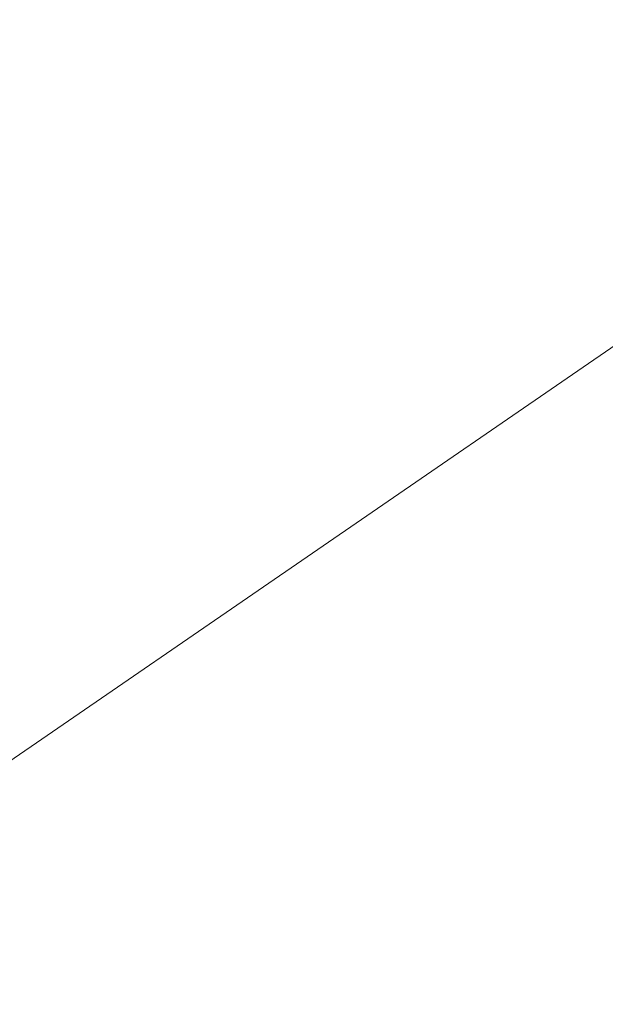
# Model space of a CAD drawing. Extents: x 140829 to 145054, y 448512 to 451778.
# Tile 28 of 152: x 141425 to 141709, y 449713 to 450190. Entities that reach past the tile are written whole.
import ezdxf
from ezdxf import colors
from ezdxf.entities.mleader import LeaderData, LeaderLine
from ezdxf.math import Vec2, Vec3

# ---------------------------------------------------------------- set-up
doc = ezdxf.new("R2010")
doc.units = 0
doc.header["$MEASUREMENT"] = 0
doc.layers.add('HMPAL', color=1, linetype='Continuous')
doc.styles.get("Standard").update_dxf_attribs({"font": 'arial.ttf'})

msp = doc.modelspace()

# ---------------------------------------------------------------- linework, layer by layer
at = {"color": 3, "lineweight": 0}
msp.add_line((140963.5, 449517.6), (144063.08, 451645.21), dxfattribs=at)

# ---------------------------------------------------------------- next in the draw order: leaders
at = {"layer": 'HMPAL', "lineweight": 0}
ml = msp.add_multileader_mtext('Standard', dxfattribs=at)
ml.set_content('BEGIN INSPECTIE', color=256)
ml.set_leader_properties()
ml.build(insert=Vec2(0, 0))
ml.multileader.update_dxf_attribs({"dogleg_length": 0.36, "arrow_head_size": 100})
ctx = ml.context
ctx.base_point, ctx.char_height, ctx.arrow_head_size, ctx.landing_gap_size, ctx.plane_origin, ctx.plane_x_axis, ctx.plane_y_axis = Vec3(141515.48, 450531.73), 50, 100, 0.09, Vec3(148901.03, 452787.08), Vec3(0.999937, -0.011216), Vec3(0.011216, 0.999937)
notes = []
notes.append((ctx, [(0, (1, 1, 0), (141515.12, 450531.73), (0.999937, -0.011216), 0.36, [(0, [(141129.78, 449425.51)], 0, [])])]))
ctx.mtext.insert, ctx.mtext.text_direction, ctx.mtext.rotation, ctx.mtext.flow_direction = Vec3(141515.85, 450556.72), Vec3(0.999937, -0.011216), 6.271969, 5
ctx.mtext.has_bg_fill, ctx.mtext.bg_color, ctx.mtext.bg_scale_factor, ctx.mtext.bg_transparency, ctx.mtext.use_window_bg_color = 1, -1027028792, 1.5, 0, 1
for ctx, leaders in notes:
    for number, flags, end, landing, length, lines in leaders:
        leader = LeaderData()
        leader.index, (leader.has_last_leader_line, leader.has_dogleg_vector, leader.attachment_direction) = number, flags
        leader.last_leader_point, leader.dogleg_vector, leader.dogleg_length = Vec3(end), Vec3(landing), length
        for number, points, colour, breaks in lines:
            line = LeaderLine()
            line.index, line.vertices, line.color, line.breaks = number, Vec3.list(points), colors.encode_raw_color(colour), breaks
            leader.lines.append(line)
        ctx.leaders.append(leader)

doc.saveas('drawing.dxf')
